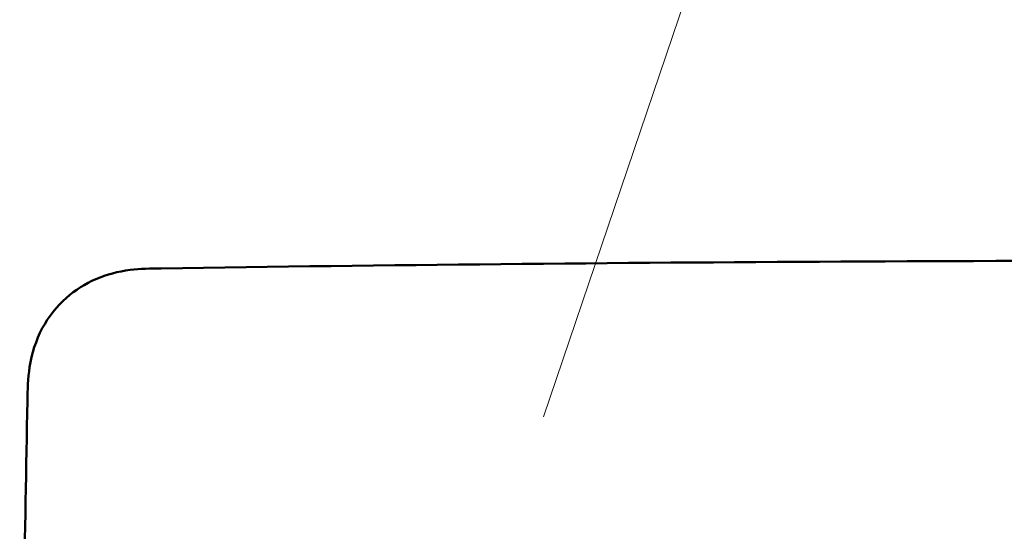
# Model space of a CAD drawing. Extents: x -118729 to -53705, y 33529 to 45095.
# Tile 47 of 83: x -62573 to -62457, y 35938 to 35998. Entities that reach past the tile are written whole.
import ezdxf

# ---------------------------------------------------------------- set-up
doc = ezdxf.new("R2010")
doc.units = 0
doc.header["$LTSCALE"] = 10
doc.header["$MEASUREMENT"] = 0
doc.layers.add('S_TAB_RZĘDNYCH', color=9, linetype='CONTINUOUS', lineweight=13)
doc.layers.add('Sichtbare Kanten(DIN)', color=7, linetype='CONTINUOUS', lineweight=50)

msp = doc.modelspace()

# ---------------------------------------------------------------- linework, layer by layer
at = {"layer": 'S_TAB_RZĘDNYCH', "color": 7}
msp.add_line((-62491.67, 36009.44), (-62511.35, 35951.22), dxfattribs=at)
at = {"layer": 'Sichtbare Kanten(DIN)'}
for points, knots in [([(-62556.37, 35968.73), (-62529.7, 35969.12), (-62503.04, 35969.39), (-62420.83, 35969.81), (-62365.28, 35969.54), (-62309.75, 35968.73)], [0, 0, 0, 0, 10.000113, 10.000113, 30.827931, 30.827931, 30.827931, 30.827931]), ([(-62572.1, 35953.09), (-62572.08, 35954.42), (-62572.04, 35955.76), (-62571.6, 35958.66), (-62571.11, 35960.24), (-62569.63, 35963.01), (-62568.65, 35964.25), (-62566.48, 35966.17), (-62565.3, 35966.91), (-62562.77, 35968.01), (-62561.4, 35968.36), (-62558.82, 35968.69), (-62557.59, 35968.71), (-62556.37, 35968.73)], [0, 0, 0, 0, 0.498585, 0.498585, 1.10176, 1.10176, 1.675106, 1.675106, 2.187967, 2.187967, 2.707253, 2.707253, 3.165713, 3.165713, 3.165713, 3.165713]), ([(-62572.93, 35849.49), (-62573.01, 35876.16), (-62572.87, 35902.83), (-62572.39, 35937.36), (-62572.26, 35945.23), (-62572.1, 35953.09)], [0, 0, 0, 0, 10.000372, 10.000372, 12.950124, 12.950124, 12.950124, 12.950124])]:
    msp.add_open_spline(points, degree=3, knots=knots, dxfattribs=at)

doc.saveas('drawing.dxf')
